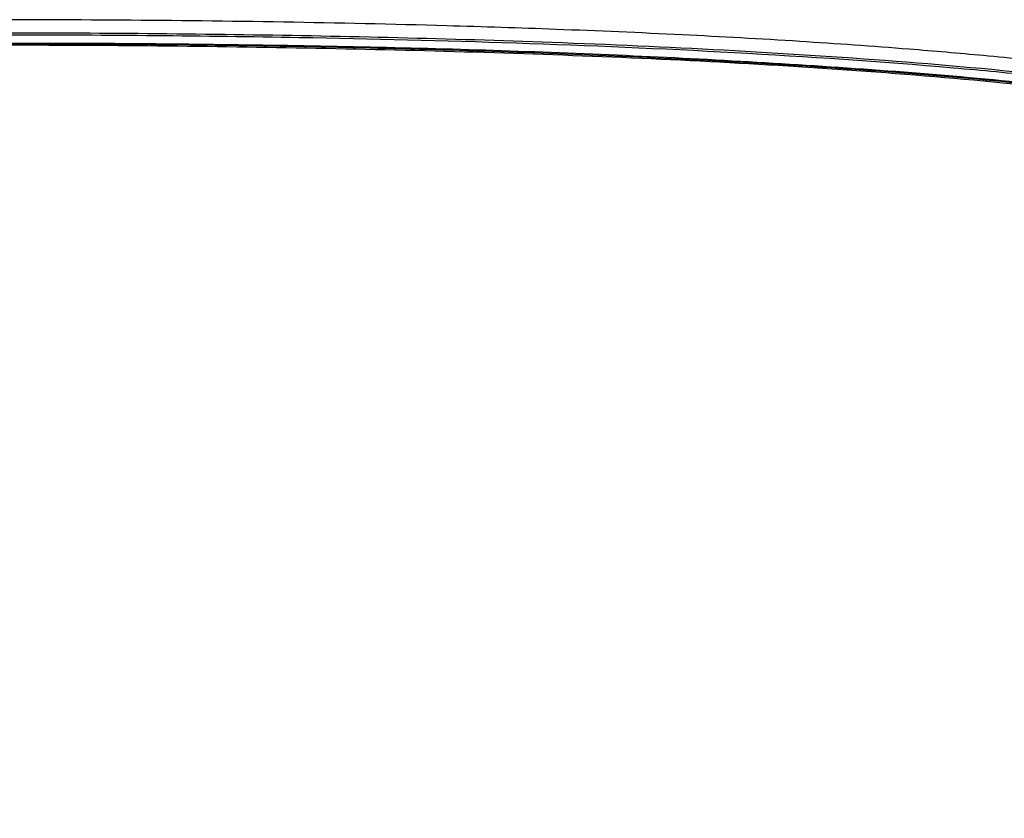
# Model space of a CAD drawing. Header units: millimetres. Extents: x 7590 to 10884, y -1862 to 419.
# Tile 18 of 83: x 8528 to 8664, y -1546 to -1436. Entities that reach past the tile are written whole.
import ezdxf

# ---------------------------------------------------------------- set-up
doc = ezdxf.new("R2010")
doc.units = ezdxf.units.MM
doc.linetypes.add('HIDDEN', pattern=[1.905, 1.27, -0.635])
doc.styles.get("Standard").update_dxf_attribs({"font": 'times.ttf'})

msp = doc.modelspace()

# ---------------------------------------------------------------- linework, layer by layer
at = {"color": 7, "lineweight": 25}
for points, knots in [([(8728.161, -1452.041), (8724.153, -1451.119), (8716.751, -1449.417), (8705.698, -1446.781), (8695.049, -1444.854), (8683.928, -1443.196), (8672.727, -1441.83), (8661.639, -1440.71), (8649.403, -1439.662), (8635.535, -1438.684), (8619.278, -1437.779), (8603.03, -1437.084), (8584.695, -1436.487), (8564.675, -1436.043), (8542.47, -1435.781), (8520.212, -1435.721), (8497.529, -1435.828), (8482.056, -1436.038), (8474.142, -1436.145)], [0, 0, 0, 0, 0.0483729, 0.0893288, 0.1336106, 0.1755584, 0.2215142, 0.2662508, 0.3065707, 0.3658765, 0.4296727, 0.497972, 0.5570509, 0.6453193, 0.7333586, 0.8180884, 0.9069672, 1, 1, 1, 1]), ([(8474.142, -1437.938), (8488.318, -1437.765), (8516.666, -1437.419), (8559.189, -1437.663), (8595.455, -1438.516), (8625.444, -1439.845), (8649.144, -1441.351), (8668.602, -1443.112), (8683.824, -1444.959), (8694.852, -1446.601), (8705.837, -1448.587), (8716.767, -1451.228), (8724.108, -1452.892), (8727.814, -1453.732)], [0, 0, 0, 0, 0.1668904, 0.3337295, 0.5005501, 0.5939017, 0.6870891, 0.7800866, 0.8238619, 0.8676, 0.9113419, 0.9552515, 1, 1, 1, 1]), ([(8474.142, -1438.21), (8478.705, -1438.145), (8496.345, -1437.893), (8527.236, -1437.722), (8563.549, -1438.034), (8596.822, -1438.861), (8626.927, -1440.148), (8651, -1441.767), (8668.976, -1443.469), (8680.843, -1444.827), (8692.678, -1446.502), (8704.466, -1448.552), (8716.109, -1451.307), (8723.885, -1453.081), (8727.772, -1453.967)], [0, 0, 0, 0, 0.0537279, 0.207735, 0.3637348, 0.4813049, 0.5996264, 0.7185236, 0.7653532, 0.812232, 0.8591483, 0.90609, 0.9530468, 1, 1, 1, 1]), ([(8727.516, -1455.423), (8724, -1454.719), (8716.966, -1453.312), (8706.533, -1450.684), (8694.233, -1448.15), (8680.015, -1446.183), (8662.149, -1444.225), (8642.405, -1442.617), (8620.803, -1441.355), (8591.829, -1440.163), (8555.479, -1439.354), (8511.731, -1439.151), (8475.252, -1439.792), (8453.344, -1440.117), (8446.035, -1440.225)], [0, 0, 0, 0, 0.0380529, 0.0761298, 0.1141778, 0.1712864, 0.2284045, 0.3049529, 0.3815155, 0.458075, 0.6127487, 0.7674282, 0.9224129, 1, 1, 1, 1]), ([(8727.528, -1455.143), (8727.528, -1455.143), (8723.52, -1454.439), (8715.557, -1452.722), (8703.69, -1449.856), (8689.803, -1447.141), (8673.844, -1445.143), (8655.921, -1443.374), (8631.844, -1441.646), (8601.615, -1440.13), (8565.233, -1439.225), (8522.738, -1438.858), (8492.375, -1439.195), (8474.142, -1439.397)], [0, 0, 0, 0, 0.0000002, 0.0479665, 0.0959585, 0.1439054, 0.2146443, 0.2854147, 0.3561809, 0.4991346, 0.6421172, 0.7850942, 1, 1, 1, 1]), ([(8474.143, -1439.482), (8486.15, -1439.326), (8510.166, -1439.013), (8546.193, -1439.052), (8582.214, -1439.647), (8612.801, -1440.746), (8637.363, -1442.118), (8655.914, -1443.452), (8673.836, -1445.216), (8689.792, -1447.218), (8703.68, -1449.911), (8715.536, -1452.822), (8723.519, -1454.415), (8727.51, -1455.212)], [0, 0, 0, 0, 0.1415438, 0.2831039, 0.4246479, 0.5661697, 0.6438492, 0.714613, 0.7853812, 0.8561179, 0.9040568, 0.9520405, 1, 1, 1, 1])]:
    msp.add_open_spline(points, degree=3, knots=knots, dxfattribs=at)

# ---------------------------------------------------------------- texts
at = {"linetype": 'HIDDEN', "char_height": 15, "width": 247.5133, "attachment_point": 1, "bg_fill": 2}
for s, insert in [('{\\f宋体|b0|i0|c134|p2;抱闸按钮}', (8429.413, -1476.685)), ('{\\f宋体|b0|i0|c134|p2;DB15}', (8403.172, -1523.483))]:
    msp.add_mtext(s, dxfattribs=dict(at, insert=insert))

doc.saveas('drawing.dxf')
